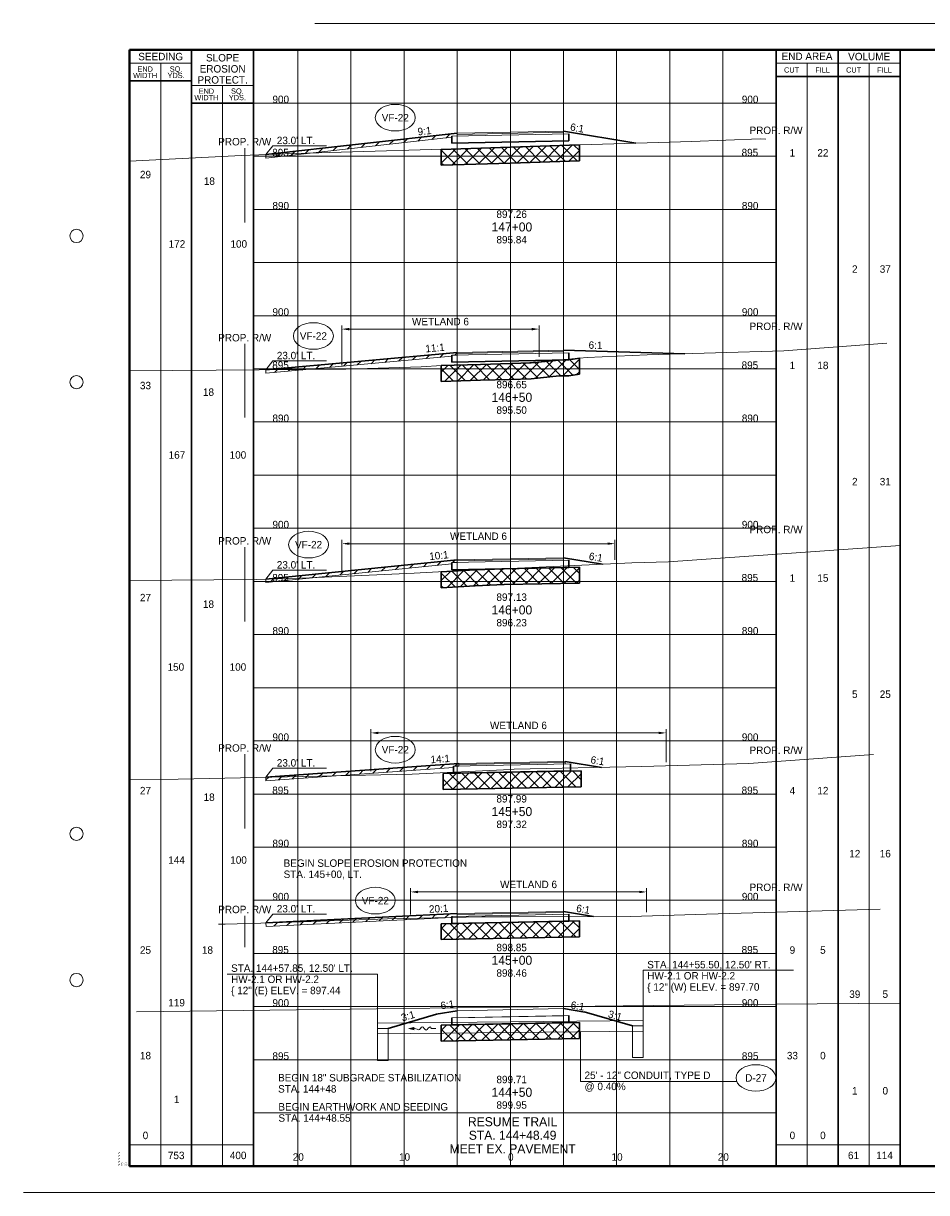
# Paper-space layout 'Layout1' of a CAD drawing. Header units: feet. Extents: x -1084 to 2301, y -843 to 1840.
# Tile 3 of 46: x -10 to 75, y -2 to 108. Entities that reach past the tile are written whole.
import ezdxf
from ezdxf.enums import TextEntityAlignment as Align

# ---------------------------------------------------------------- set-up
doc = ezdxf.new("R2010")
doc.units = ezdxf.units.FT
doc.header["$LTSCALE"] = 10
doc.header["$MEASUREMENT"] = 0
for name, pattern in [('DGN Style 2', [42.257429, 25.354457, -16.902971]), ('DGN Style 3', [59.1604, 42.257429, -16.902971]), ('rowpr', [5.45, 1, -0.225, -0.225, 4])]:
    doc.linetypes.add(name, pattern=pattern)
for name, color, linetype, lineweight in [('DR_P_Erosion_Control', 7, 'Continuous', 13), ('DR_P_Flow_Arrow', 151, 'Continuous', 13), ('DR_P_Headwall', 120, 'Continuous', 13), ('DR_P_Storm_Sewer', 151, 'Continuous', 13), ('DR_P_Text', 7, 'Continuous', 13), ('EV_Ecological_Text', 7, 'Continuous', 13), ('PV_P_Text', 7, 'Continuous', 13), ('RW_P_Fee_RW', 193, 'rowpr', 40), ('SH_Border', 7, 'Continuous', 40), ('SH_Data', 7, 'Continuous', 0), ('SH_Major_Grid_Line', 254, 'Continuous', 13), ('SH_Text', 7, 'Continuous', 13), ('TX_P_5', 7, 'Continuous', 13), ('TX_P_Misc', 7, 'Continuous', 13), ('TX_X_5', 7, 'Continuous', 0), ('XS_P_Finished_Grade', 3, 'Continuous', 30), ('XS_P_Pavt_Surface', 251, 'Continuous', 13), ('XS_P_Subgrade', 4, 'Continuous', 30), ('XS_P_Undercut', 230, 'Continuous', 30), ('XS_X_Ground_Line', 3, 'DGN Style 2', 13)]:
    doc.layers.add(name, color=color, linetype=linetype, lineweight=lineweight)
doc.layers.add('SH_Cut_Line', color=7, linetype='DGN Style 3', lineweight=0, plot=False)
doc.layers.add('XS_P_Pavt_Layers', color=251, linetype='Continuous', lineweight=0, transparency=0.5)
doc.styles.add('Slanted-Normal LS 0.50', font='font31.shx', dxfattribs={"height": 0.14})
doc.styles.add('Slanted-Normal LS 0.50_0', font='font31.shx')
doc.styles.add('Slanted-Sub Title', font='font31.shx', dxfattribs={"height": 0.17})
doc.styles.add('Style-CHAR_FAST_FONT', font='CHAR_FAST_FONT.shx')
doc.styles.add('Style-FONT1', font='FONT1.shx')
doc.styles.add('Style-font30', font='font30.shx')
doc.styles.add('Style-font31', font='font31.shx')
doc.dimstyles.new('Dec-1  Slanted', dxfattribs={"dimtxt": 0.14, "dimasz": 0.14, "dimexe": 0.07, "dimexo": 0.07, "dimgap": 0.07, "dimtad": 1, "dimdec": 1, "dimzin": 3, "dimdsep": 46, "dimtxsty": 'Slanted-Normal LS 0.50', "dimcen": 0.09, "dimclrd": 97, "dimclre": 97, "dimclrt": 7, "dimadec": 1, "dimazin": 3, "dimtfac": 1, "dimtdec": 1, "dimtofl": 0, "dimtmove": 1, "dimatfit": 1, "dimfxl": 1, "dimtzin": 3, "dimlwd": 0, "dimlwe": 0, "dimarcsym": 0})

# ---------------------------------------------------------------- blocks, each defined once
blk = doc.blocks.new('STAMP')
at = {"layer": 'TX_P_Misc', "linetype": 'Continuous', "lineweight": 13, "style": 'Style-CHAR_FAST_FONT'}
for s, p in [('$FILE$', (-0.77, 0)), ('$DATE$', (-0.57, 0)), ('$TIME$', (-0.37, 0)), ('$USER$', (-0.17, 0))]:
    blk.add_text(s, height=0.078, rotation=90, dxfattribs=at).set_placement(p, align=Align.TOP_LEFT)
blk = doc.blocks.new('GPKLBL')
at = {"layer": 'TX_P_5', "linetype": 'Continuous', "insert": (-0.51, 0.98), "char_height": 0.7, "attachment_point": 1, "rotation": 350.5377, "line_spacing_factor": 0.6, "style": 'Style-font31'}
blk.add_mtext('6:1', dxfattribs=at)
blk = doc.blocks.new('GPKLBL_1')
at = {"layer": 'TX_P_5', "linetype": 'Continuous', "insert": (-0.66, 0.84), "char_height": 0.7, "attachment_point": 1, "rotation": 10.6565, "line_spacing_factor": 0.9, "style": 'Style-font31'}
blk.add_mtext('3:1', dxfattribs=at)
blk = doc.blocks.new('GPKLBL_2')
at = {"layer": 'TX_P_5', "linetype": 'Continuous', "insert": (-0.63, 0.97), "char_height": 0.7, "attachment_point": 1, "rotation": 9.3662, "line_spacing_factor": 0.6, "style": 'Style-font31'}
blk.add_mtext('6:1', dxfattribs=at)
blk = doc.blocks.new('GPKLBL_3')
at = {"layer": 'TX_P_5', "linetype": 'Continuous', "insert": (-0.4, 0.91), "char_height": 0.7, "attachment_point": 1, "rotation": 349.9483, "line_spacing_factor": 0.9, "style": 'Style-font31'}
blk.add_mtext('3:1', dxfattribs=at)
blk = doc.blocks.new('DFL-P')
at = {"layer": 'DR_P_Flow_Arrow', "color": 151, "linetype": 'Continuous', "lineweight": 13}
blk.add_open_spline([(-0.08, 0), (-0.081, 0), (-0.082, 0), (-0.083, 0), (-0.094, 0), (-0.105, 0.005), (-0.116, 0.008), (-0.123, 0.01), (-0.131, 0.013), (-0.137, 0.015), (-0.152, 0.02), (-0.165, -0.02), (-0.179, -0.022), (-0.195, -0.023), (-0.211, 0.018), (-0.228, 0.019), (-0.246, 0.021), (-0.266, -0.028), (-0.284, -0.022), (-0.29, -0.02), (-0.287, 0.001), (-0.295, 0.001), (-0.313, 0), (-0.332, 0), (-0.35, 0)], degree=3, knots=[0, 0, 0, 0, 0.009646, 0.009646, 0.009646, 0.112481, 0.112481, 0.112481, 0.179673, 0.179673, 0.179673, 0.350625, 0.350625, 0.350625, 0.544565, 0.544565, 0.544565, 0.756426, 0.756426, 0.756426, 0.832712, 0.832712, 0.832712, 1, 1, 1, 1], dxfattribs=at)
at = {"layer": 'DR_P_Flow_Arrow', "color": 151, "linetype": 'Continuous', "lineweight": 0, "extrusion": (0, 0, -1)}
blk.add_solid([(0.08, 0.021), (0, 0), (0.08, -0.021)], dxfattribs=at)
blk = doc.blocks.new('GPKLBL_4')
at = {"layer": 'TX_P_5', "linetype": 'Continuous', "insert": (-0.51, 0.98), "char_height": 0.7, "attachment_point": 1, "rotation": 350.5377, "line_spacing_factor": 0.6, "style": 'Style-font31'}
blk.add_mtext('6:1', dxfattribs=at)
blk = doc.blocks.new('XS POINT')
at = {"layer": 'RW_P_Fee_RW', "linetype": 'Continuous', "lineweight": 13}
blk.add_line((0, 3.5), (0, -3.5), dxfattribs=at)
blk = doc.blocks.new('GPKLBL_5')
at = {"layer": 'TX_P_5', "linetype": 'Continuous', "extrusion": (0, 0, -1), "insert": (-0.46, 0.97), "char_height": 0.7, "attachment_point": 3, "text_direction": (-0.986394, 0.164399, 0), "line_spacing_factor": 0.6, "style": 'Style-font31'}
blk.add_mtext('20:1', dxfattribs=at)
blk = doc.blocks.new('*D18')
at = {"layer": 'Defpoints', "color": 0, "linetype": 'Continuous', "transparency": 16777216}
for p in [(48.65, 25.79), (26.43, 23.31), (48.65, 23.53)]:
    blk.add_point(p, dxfattribs=at)
at = {"layer": 'EV_Ecological_Text', "color": 97, "linetype": 'Continuous', "lineweight": 0, "transparency": 16777216}
for p, q in [((26.43, 23.66), (26.43, 26.14)), ((27.13, 25.79), (47.95, 25.79)), ((48.65, 23.88), (48.65, 26.14))]:
    blk.add_line(p, q, dxfattribs=at)
at = {"layer": 'EV_Ecological_Text', "color": 97, "linetype": 'Continuous', "transparency": 16777216}
for points in [[(27.13, 25.9), (27.13, 25.67), (26.43, 25.79)], [(47.95, 25.9), (47.95, 25.67), (48.65, 25.79)]]:
    blk.add_solid(points, dxfattribs=at)
at = {"layer": 'EV_Ecological_Text', "color": 7, "linetype": 'Continuous', "lineweight": 0, "transparency": 16777216, "insert": (37.54, 26.49), "char_height": 0.7, "attachment_point": 5, "style": 'Slanted-Normal LS 0.50_0'}
blk.add_mtext('WETLAND 6', dxfattribs=at)
blk = doc.blocks.new('GPKLBL_6')
at = {"layer": 'TX_P_5', "linetype": 'Continuous', "insert": (-0.51, 0.98), "char_height": 0.7, "attachment_point": 1, "rotation": 350.5377, "line_spacing_factor": 0.6, "style": 'Style-font31'}
blk.add_mtext('6:1', dxfattribs=at)
blk = doc.blocks.new('XS POINT_1')
at = {"layer": 'RW_P_Fee_RW', "linetype": 'Continuous', "lineweight": 13}
blk.add_line((0, 3.5), (0, -3.5), dxfattribs=at)
blk = doc.blocks.new('XS POINT_2')
at = {"layer": 'RW_P_Fee_RW', "linetype": 'Continuous', "lineweight": 13}
blk.add_line((0, 3.5), (0, -3.5), dxfattribs=at)
blk = doc.blocks.new('GPKLBL_7')
at = {"layer": 'TX_P_5', "linetype": 'Continuous', "extrusion": (0, 0, -1), "insert": (-0.46, 0.97), "char_height": 0.7, "attachment_point": 3, "text_direction": (-0.986394, 0.164399, 0), "line_spacing_factor": 0.6, "style": 'Style-font31'}
blk.add_mtext('14:1', dxfattribs=at)
blk = doc.blocks.new('*D24')
at = {"layer": 'Defpoints', "color": 0, "linetype": 'Continuous', "transparency": 16777216}
for p in [(50.48, 40.75), (50.48, 37.66), (22.71, 36.79)]:
    blk.add_point(p, dxfattribs=at)
at = {"layer": 'EV_Ecological_Text', "color": 97, "linetype": 'Continuous', "lineweight": 0, "transparency": 16777216}
for p, q in [((22.71, 37.14), (22.71, 41.1)), ((23.41, 40.75), (49.78, 40.75)), ((50.48, 38.01), (50.48, 41.1))]:
    blk.add_line(p, q, dxfattribs=at)
at = {"layer": 'EV_Ecological_Text', "color": 97, "linetype": 'Continuous', "transparency": 16777216}
for points in [[(23.41, 40.86), (23.41, 40.63), (22.71, 40.75)], [(49.78, 40.86), (49.78, 40.63), (50.48, 40.75)]]:
    blk.add_solid(points, dxfattribs=at)
at = {"layer": 'EV_Ecological_Text', "color": 7, "linetype": 'Continuous', "lineweight": 0, "transparency": 16777216, "insert": (36.59, 41.45), "char_height": 0.7, "attachment_point": 5, "style": 'Slanted-Normal LS 0.50_0'}
blk.add_mtext('WETLAND 6', dxfattribs=at)
blk = doc.blocks.new('GPKLBL_8')
at = {"layer": 'TX_P_5', "linetype": 'Continuous', "insert": (-0.51, 0.98), "char_height": 0.7, "attachment_point": 1, "rotation": 350.5377, "line_spacing_factor": 0.6, "style": 'Style-font31'}
blk.add_mtext('6:1', dxfattribs=at)
blk = doc.blocks.new('XS POINT_3')
at = {"layer": 'RW_P_Fee_RW', "linetype": 'Continuous', "lineweight": 13}
blk.add_line((0, 3.5), (0, -3.5), dxfattribs=at)
blk = doc.blocks.new('XS POINT_4')
at = {"layer": 'RW_P_Fee_RW', "linetype": 'Continuous', "lineweight": 13}
blk.add_line((0, 3.5), (0, -3.5), dxfattribs=at)
blk = doc.blocks.new('GPKLBL_9')
at = {"layer": 'TX_P_5', "linetype": 'Continuous', "extrusion": (0, 0, -1), "insert": (-0.46, 0.97), "char_height": 0.7, "attachment_point": 3, "text_direction": (-0.986394, 0.164399, 0), "line_spacing_factor": 0.6, "style": 'Style-font31'}
blk.add_mtext('10:1', dxfattribs=at)
blk = doc.blocks.new('*D30')
at = {"layer": 'Defpoints', "color": 0, "linetype": 'Continuous', "transparency": 16777216}
for p in [(45.67, 58.55), (45.67, 56.67), (19.98, 55.46)]:
    blk.add_point(p, dxfattribs=at)
at = {"layer": 'EV_Ecological_Text', "color": 97, "linetype": 'Continuous', "lineweight": 0, "transparency": 16777216}
for p, q in [((19.98, 55.81), (19.98, 58.9)), ((20.68, 58.55), (44.97, 58.55)), ((45.67, 57.02), (45.67, 58.9))]:
    blk.add_line(p, q, dxfattribs=at)
at = {"layer": 'EV_Ecological_Text', "color": 97, "linetype": 'Continuous', "transparency": 16777216}
for points in [[(20.68, 58.67), (20.68, 58.44), (19.98, 58.55)], [(44.97, 58.67), (44.97, 58.44), (45.67, 58.55)]]:
    blk.add_solid(points, dxfattribs=at)
at = {"layer": 'EV_Ecological_Text', "color": 7, "linetype": 'Continuous', "lineweight": 0, "transparency": 16777216, "insert": (32.83, 59.25), "char_height": 0.7, "attachment_point": 5, "style": 'Slanted-Normal LS 0.50_0'}
blk.add_mtext('WETLAND 6', dxfattribs=at)
blk = doc.blocks.new('GPKLBL_10')
at = {"layer": 'TX_P_5', "linetype": 'Continuous', "insert": (-0.51, 0.98), "char_height": 0.7, "attachment_point": 1, "rotation": 350.5377, "line_spacing_factor": 0.6, "style": 'Style-font31'}
blk.add_mtext('6:1', dxfattribs=at)
blk = doc.blocks.new('XS POINT_5')
at = {"layer": 'RW_P_Fee_RW', "linetype": 'Continuous', "lineweight": 13}
blk.add_line((0, 3.5), (0, -3.5), dxfattribs=at)
blk = doc.blocks.new('GPKLBL_11')
at = {"layer": 'TX_P_5', "linetype": 'Continuous', "extrusion": (0, 0, -1), "insert": (-0.46, 0.97), "char_height": 0.7, "attachment_point": 3, "text_direction": (-0.986394, 0.164399, 0), "line_spacing_factor": 0.6, "style": 'Style-font31'}
blk.add_mtext('11:1', dxfattribs=at)
blk = doc.blocks.new('*D35')
at = {"layer": 'Defpoints', "color": 0, "linetype": 'Continuous', "transparency": 16777216}
for p in [(38.54, 78.74), (19.96, 74.96), (38.54, 75.79)]:
    blk.add_point(p, dxfattribs=at)
at = {"layer": 'EV_Ecological_Text', "color": 97, "linetype": 'Continuous', "lineweight": 0, "transparency": 16777216}
for p, q in [((19.96, 75.31), (19.96, 79.09)), ((20.66, 78.74), (37.84, 78.74)), ((38.54, 76.14), (38.54, 79.09))]:
    blk.add_line(p, q, dxfattribs=at)
at = {"layer": 'EV_Ecological_Text', "color": 97, "linetype": 'Continuous', "transparency": 16777216}
for points in [[(20.66, 78.85), (20.66, 78.62), (19.96, 78.74)], [(37.84, 78.85), (37.84, 78.62), (38.54, 78.74)]]:
    blk.add_solid(points, dxfattribs=at)
at = {"layer": 'EV_Ecological_Text', "color": 7, "linetype": 'Continuous', "lineweight": 0, "transparency": 16777216, "insert": (29.25, 79.44), "char_height": 0.7, "attachment_point": 5, "style": 'Slanted-Normal LS 0.50_0'}
blk.add_mtext('WETLAND 6', dxfattribs=at)
blk = doc.blocks.new('GPKLBL_12')
at = {"layer": 'TX_P_5', "linetype": 'Continuous', "insert": (-0.51, 0.98), "char_height": 0.7, "attachment_point": 1, "rotation": 350.5377, "line_spacing_factor": 0.6, "style": 'Style-font31'}
blk.add_mtext('6:1', dxfattribs=at)
blk = doc.blocks.new('XS POINT_6')
at = {"layer": 'RW_P_Fee_RW', "linetype": 'Continuous', "lineweight": 13}
blk.add_line((0, 3.5), (0, -3.5), dxfattribs=at)
blk = doc.blocks.new('XS POINT_7')
at = {"layer": 'RW_P_Fee_RW', "linetype": 'Continuous', "lineweight": 13}
blk.add_line((0, 3.5), (0, -3.5), dxfattribs=at)
blk = doc.blocks.new('GPKLBL_13')
at = {"layer": 'TX_P_5', "linetype": 'Continuous', "extrusion": (0, 0, -1), "insert": (-0.46, 0.97), "char_height": 0.7, "attachment_point": 3, "text_direction": (-0.986394, 0.164399, 0), "line_spacing_factor": 0.6, "style": 'Style-font31'}
blk.add_mtext('9:1', dxfattribs=at)

psp = doc.layouts.get("Layout1")

# ---------------------------------------------------------------- hatches: boundary and pattern name
at = {"layer": 'DR_P_Erosion_Control'}
h = psp.add_hatch(dxfattribs=at)
h.set_pattern_fill('HATCH', color=256, style=0, pattern_type=2)
h.set_pattern_definition([(45, (17.964, 95.5273), (-0.589255, 0.589255), [])])
h.paths.add_polyline_path([(30.33, 96.9), (30.83, 96.91), (30.83, 97.06), (30.83, 97.16), (12.83, 95.15), (12.83, 94.82), (30.33, 96.78)])
h = psp.add_hatch(dxfattribs=at)
h.set_pattern_fill('HATCH', color=256, style=0, pattern_type=2)
h.set_pattern_definition([(45, (20.239, 75.3654), (-0.589255, 0.589255), [])])
h.paths.add_polyline_path([(30.33, 76.29), (30.83, 76.3), (30.83, 76.45), (30.83, 76.55), (12.83, 74.91), (12.83, 74.58), (30.33, 76.18)])
h = psp.add_hatch(dxfattribs=at)
h.set_pattern_fill('HATCH', color=256, style=0, pattern_type=2)
h.set_pattern_definition([(45, (17.2316, 55.39544), (-0.589255, 0.589255), [])])
h.paths.add_polyline_path([(30.33, 56.77), (30.83, 56.78), (30.83, 56.93), (30.83, 57.03), (12.83, 55.22), (12.83, 54.89), (30.33, 56.65)])
h = psp.add_hatch(dxfattribs=at)
h.set_pattern_fill('HATCH', color=256, style=0, pattern_type=2)
h.set_pattern_definition([(45, (18.02855, 36.81685), (-0.589255, 0.589255), [])])
h.paths.add_polyline_path([(30.49, 37.61), (30.99, 37.62), (30.99, 37.77), (30.99, 37.87), (12.83, 36.58), (12.83, 36.25), (30.49, 37.51)])
h = psp.add_hatch(dxfattribs=at)
h.set_pattern_fill('HATCH', color=256, style=0, pattern_type=2)
h.set_pattern_definition([(45, (24.6298, 24.208), (-0.589255, 0.589255), [])])
h.paths.add_polyline_path([(30.33, 23.49), (30.83, 23.5), (30.83, 23.65), (30.83, 23.75), (12.83, 22.87), (12.85, 22.54), (30.33, 23.39)])
at = {"layer": 'XS_P_Undercut', "lineweight": 0}
h = psp.add_hatch(dxfattribs=at)
h.set_pattern_fill('CROSSHATCH', color=256, style=0, pattern_type=2)
h.set_pattern_definition([(45, (38.7869, 95.5414), (-0.589255, 0.589255), []), (315, (38.7869, 95.5414), (0.589255, 0.589255), [])])
h.paths.add_polyline_path([(38.86, 95.95), (38.25, 95.93), (37.97, 95.91), (36.98, 95.87), (35.83, 95.84), (29.33, 95.65), (29.33, 94.15), (35.83, 94.34), (42.33, 94.57), (42.33, 96.07), (40.24, 96)])
h = psp.add_hatch(dxfattribs=at)
h.set_pattern_fill('CROSSHATCH', color=256, style=0, pattern_type=2)
h.set_pattern_definition([(45, (40.0791, 74.84), (-0.589255, 0.589255), []), (315, (40.0791, 74.84), (0.589255, 0.589255), [])])
h.paths.add_polyline_path([(35.83, 75.5), (33.03, 75.42), (29.34, 75.3), (29.33, 73.8), (33.02, 73.92), (35.82, 74), (37.78, 74.06), (40.42, 74.33), (41.32, 74.35), (42.33, 74.5), (42.33, 76), (41.33, 75.85), (40.43, 75.83), (37.79, 75.56), (37.29, 75.55)])
h = psp.add_hatch(dxfattribs=at)
h.set_pattern_fill('CROSSHATCH', color=256, style=0, pattern_type=2)
h.set_pattern_definition([(45, (38.51555, 54.834), (-0.589255, 0.589255), []), (315, (38.51555, 54.834), (0.589255, 0.589255), [])])
h.paths.add_polyline_path([(35.24, 56.2), (32.52, 56.08), (29.33, 55.91), (29.33, 54.41), (32.52, 54.58), (35.24, 54.7), (42.33, 54.84), (42.33, 56.34), (41.33, 56.32)])
h = psp.add_hatch(dxfattribs=at)
h.set_pattern_fill('CROSSHATCH', color=256, style=0, pattern_type=2)
h.set_pattern_definition([(45, (35.7255, 36.03976), (-0.58926, 0.58926), []), (315, (35.7255, 36.03976), (0.58926, 0.58926), [])])
h.paths.add_polyline_path([(30.49, 36.95), (29.49, 36.93), (29.49, 35.43), (42.49, 35.69), (42.49, 37.19), (41.49, 37.17)])
h = psp.add_hatch(dxfattribs=at)
h.set_pattern_fill('CROSSHATCH', color=256, style=0, pattern_type=2)
h.set_pattern_definition([(45, (38.2277, 21.7879), (-0.589255, 0.589255), []), (315, (38.2277, 21.7879), (0.589255, 0.589255), [])])
h.paths.add_polyline_path([(30.33, 22.82), (29.33, 22.8), (29.33, 21.3), (42.33, 21.56), (42.33, 23.06), (41.33, 23.04)])
h = psp.add_hatch(dxfattribs=at)
h.set_pattern_fill('CROSSHATCH', color=256, style=0, pattern_type=2)
h.set_pattern_definition([(45, (38.22765, 12.232), (-0.589255, 0.589255), []), (315, (38.22765, 12.232), (0.589255, 0.589255), [])])
h.paths.add_polyline_path([(30.33, 13.27), (29.33, 13.25), (29.33, 11.75), (42.33, 12.01), (42.33, 13.51), (41.33, 13.49)])

# ---------------------------------------------------------------- linework, layer by layer
at = {"layer": 'DR_P_Erosion_Control'}
for p, q in [((12.83, 94.82), (30.33, 96.78)), ((12.83, 94.82), (12.83, 95.15)), ((12.83, 74.58), (30.33, 76.18)), ((12.83, 74.58), (12.83, 74.91)), ((12.83, 54.89), (30.33, 56.65)), ((12.83, 54.89), (12.83, 55.22)), ((12.83, 36.25), (30.49, 37.51)), ((12.83, 36.25), (12.83, 36.58)), ((12.85, 22.54), (30.33, 23.39)), ((12.85, 22.54), (12.83, 22.87))]:
    psp.add_line(p, q, dxfattribs=at)
at = {"layer": 'DR_P_Erosion_Control', "flags": 128}
for points in [[(30.33, 96.9), (30.83, 96.91), (30.83, 97.06), (30.83, 97.16), (12.83, 95.15), (12.83, 94.82), (30.33, 96.78), (30.33, 96.9)], [(30.33, 76.29), (30.83, 76.3), (30.83, 76.45), (30.83, 76.55), (12.83, 74.91), (12.83, 74.58), (30.33, 76.18), (30.33, 76.29)], [(30.33, 56.77), (30.83, 56.78), (30.83, 56.93), (30.83, 57.03), (12.83, 55.22), (12.83, 54.89), (30.33, 56.65), (30.33, 56.77)], [(30.49, 37.61), (30.99, 37.62), (30.99, 37.77), (30.99, 37.87), (12.83, 36.58), (12.83, 36.25), (30.49, 37.51), (30.49, 37.61)], [(30.33, 23.49), (30.83, 23.5), (30.83, 23.65), (30.83, 23.75), (12.83, 22.87), (12.85, 22.54), (30.33, 23.39), (30.33, 23.49)]]:
    psp.add_lwpolyline(points, close=True, dxfattribs=at)
at = {"layer": 'DR_P_Headwall'}
for p, q in [((23.33, 12.94), (24.33, 12.94)), ((23.33, 9.94), (23.33, 12.94)), ((24.33, 12.94), (24.33, 9.94)), ((47.33, 13.2), (48.33, 13.2)), ((47.33, 10.2), (47.33, 13.2)), ((48.33, 13.2), (48.33, 10.2)), ((24.33, 9.94), (23.33, 9.94)), ((48.33, 10.2), (47.33, 10.2))]:
    psp.add_line(p, q, dxfattribs=at)
at = {"layer": 'DR_P_Storm_Sewer'}
for p, q in [((48.33, 13.7), (23.33, 13.44)), ((23.33, 13.44), (23.33, 12.44)), ((48.33, 13.7), (48.33, 12.7)), ((48.33, 12.7), (23.33, 12.44))]:
    psp.add_line(p, q, dxfattribs=at)
at = {"layer": 'DR_P_Text'}
for p, q in [((12.83, 95.15), (13.48, 95.99)), ((13.48, 95.99), (18.53, 95.99)), ((12.83, 74.91), (13.48, 75.75)), ((13.48, 75.75), (18.53, 75.75)), ((12.83, 55.22), (13.48, 56.06)), ((13.48, 56.06), (18.53, 56.06)), ((12.83, 36.58), (13.48, 37.42)), ((13.48, 37.42), (18.53, 37.42)), ((12.83, 22.87), (13.48, 23.7)), ((13.48, 23.7), (18.53, 23.7)), ((9.18, 18.05), (23.33, 18.05)), ((23.33, 13.44), (23.33, 18.05)), ((48.33, 18.44), (62.48, 18.44)), ((48.33, 13.7), (48.33, 18.44)), ((42.43, 7.96), (42.43, 12.64)), ((42.43, 7.96), (57.13, 7.96))]:
    psp.add_line(p, q, dxfattribs=at)
at = {"layer": 'DR_P_Text', "color": 7, "linetype": 'Continuous', "lineweight": 13}
for centre, major_axis in [((25, 98.63), (1.88, 0)), ((17.29, 78.09), (1.88, 0)), ((16.84, 58.46), (1.88, 0)), ((25, 39.17), (1.88, 0)), ((23.12, 24.97), (1.88, 0)), ((58.94, 8.29), (1.87, 0))]:
    psp.add_ellipse(centre, major_axis=major_axis, ratio=0.666667, dxfattribs=at)
at = {"layer": 'RW_P_Fee_RW', "linetype": 'Continuous', "lineweight": 13}
for p, q in [((10.83, 77.34), (10.83, 70.42)), ((10.83, 23.55), (10.83, 20.59))]:
    psp.add_line(p, q, dxfattribs=at)
at = {"layer": 'SH_Border', "color": 7, "linetype": 'Continuous', "lineweight": 40, "flags": 128}
psp.add_lwpolyline([(0, 105), (157.5, 105), (157.5, 0), (0, 0), (0, 105)], close=True, dxfattribs=at)
at = {"layer": 'SH_Border', "color": 7, "linetype": 'Continuous', "lineweight": 0}
for centre in [(-5, 87.5), (-5, 73.75), (-5, 31.25), (-5, 17.5)]:
    psp.add_circle(centre, 0.625, dxfattribs=at)
at = {"layer": 'SH_Cut_Line', "color": 7, "linetype": 'DGN Style 3', "lineweight": 0, "flags": 128}
psp.add_lwpolyline([(-10, -2.5), (160, -2.5), (160, 107.5), (-10, 107.5), (-10, -2.5)], close=True, dxfattribs=at)
at = {"layer": 'SH_Data', "color": 7, "linetype": 'Continuous', "lineweight": 30}
for p, q in [((5.83, 0), (5.83, 105)), ((5.83, 0), (5.83, 105)), ((11.66, 0), (11.66, 105)), ((60.83, 0), (60.83, 105)), ((66.67, 0), (66.67, 105)), ((72.5, 0), (72.5, 105)), ((60.83, 102.5), (72.5, 102.5)), ((5.83, 102.08), (0, 102.08)), ((11.66, 100), (5.83, 100))]:
    psp.add_line(p, q, dxfattribs=at)
at = {"layer": 'SH_Data', "color": 7, "linetype": 'Continuous', "lineweight": 0}
for p, q in [((5.83, 103.75), (0, 103.75)), ((60.83, 103.75), (72.5, 103.75)), ((11.66, 101.67), (5.83, 101.67))]:
    psp.add_line(p, q, dxfattribs=at)
at = {"layer": 'SH_Data', "color": 7, "linetype": 'Continuous', "lineweight": 13}
for p, q in [((2.92, 0), (2.92, 103.75)), ((63.75, 0), (63.75, 103.75)), ((69.58, 0), (69.58, 103.75)), ((8.75, 0), (8.75, 101.67)), ((0, 2), (11.66, 2)), ((60.83, 2), (72.5, 2))]:
    psp.add_line(p, q, dxfattribs=at)
at = {"layer": 'SH_Major_Grid_Line', "color": 254, "linetype": 'Continuous', "lineweight": 13}
for p, q in [((15.83, 0), (15.83, 105)), ((20.83, 0), (20.83, 105)), ((25.83, 0), (25.83, 105)), ((30.83, 0), (30.83, 105)), ((35.83, 0), (35.83, 105)), ((40.83, 0), (40.83, 105)), ((45.83, 0), (45.83, 105)), ((50.83, 0), (50.83, 105)), ((55.83, 0), (55.83, 105)), ((5.83, 100), (60.83, 100)), ((11.66, 95), (60.83, 95)), ((11.66, 90), (60.83, 90)), ((11.66, 85), (60.83, 85)), ((11.66, 80), (60.83, 80)), ((11.66, 75), (60.83, 75)), ((11.66, 70), (60.83, 70)), ((11.66, 65), (60.83, 65)), ((11.66, 60), (60.83, 60)), ((11.66, 55), (60.83, 55)), ((11.66, 50), (60.83, 50)), ((11.66, 45), (60.83, 45)), ((11.66, 40), (60.83, 40)), ((11.66, 35), (60.83, 35)), ((11.66, 30), (60.83, 30)), ((11.66, 25), (60.83, 25)), ((11.66, 20), (60.83, 20)), ((11.66, 15), (60.83, 15)), ((11.66, 10), (60.83, 10)), ((11.66, 5), (60.83, 5))]:
    psp.add_line(p, q, dxfattribs=at)
at = {"layer": 'XS_P_Finished_Grade'}
for p, q in [((12.83, 95.15), (30.83, 97.16)), ((47.63, 96.23), (40.83, 97.36)), ((12.83, 74.91), (30.83, 76.55)), ((40.83, 76.75), (52.25, 76.42)), ((44.51, 56.62), (40.83, 57.23)), ((12.83, 55.22), (30.83, 57.03)), ((12.83, 36.58), (30.99, 37.87)), ((44.39, 37.51), (40.99, 38.07)), ((12.83, 22.87), (30.83, 23.75)), ((43.66, 23.48), (40.83, 23.95)), ((28.83, 14.28), (30.83, 14.61)), ((42.83, 14.48), (40.83, 14.81)), ((42.78, 14.5), (47.33, 13.2)), ((28.89, 14.3), (24.33, 12.94))]:
    psp.add_line(p, q, dxfattribs=at)
at = {"layer": 'XS_P_Pavt_Layers', "color": 2, "lineweight": 13}
for p, q in [((30.33, 96.9), (41.33, 97.12)), ((30.83, 97.06), (40.83, 97.26)), ((30.33, 76.29), (41.33, 76.51)), ((30.83, 76.45), (40.83, 76.65)), ((30.33, 56.77), (41.33, 56.99)), ((30.83, 56.93), (40.83, 57.13)), ((30.49, 37.61), (41.49, 37.83)), ((30.99, 37.77), (40.99, 37.97)), ((30.33, 23.49), (41.33, 23.71)), ((30.83, 23.65), (40.83, 23.85)), ((30.33, 13.93), (41.33, 14.15))]:
    psp.add_line(p, q, dxfattribs=at)
at = {"layer": 'XS_P_Pavt_Surface', "color": 193}
for p, q in [((30.83, 97.16), (40.83, 97.36)), ((30.83, 97.16), (30.83, 96.91)), ((40.83, 97.36), (40.83, 97.11)), ((30.83, 76.55), (40.83, 76.75)), ((30.83, 76.55), (30.83, 76.3)), ((40.83, 76.75), (40.83, 76.5)), ((30.83, 57.03), (40.83, 57.23)), ((40.83, 57.23), (40.83, 56.98)), ((30.83, 57.03), (30.83, 56.78)), ((30.99, 37.87), (40.99, 38.07)), ((30.99, 37.87), (30.99, 37.62)), ((40.99, 38.07), (40.99, 37.82)), ((30.83, 23.75), (40.83, 23.95)), ((30.83, 23.75), (30.83, 23.5)), ((40.83, 23.95), (40.83, 23.7)), ((30.83, 14.61), (40.83, 14.81)), ((30.83, 14.61), (30.83, 13.94)), ((40.83, 14.81), (40.83, 14.14)), ((30.83, 13.94), (40.83, 14.14))]:
    psp.add_line(p, q, dxfattribs=at)
at = {"layer": 'XS_P_Subgrade'}
for p, q in [((30.33, 96.9), (30.33, 96.24)), ((41.33, 97.12), (41.33, 96.46)), ((30.33, 96.24), (41.33, 96.46)), ((30.33, 76.29), (30.33, 75.63)), ((41.33, 76.51), (41.33, 75.85)), ((30.33, 75.63), (41.33, 75.85)), ((30.33, 56.77), (30.33, 56.1)), ((30.33, 56.1), (41.33, 56.32)), ((41.33, 56.99), (41.33, 56.32)), ((30.49, 37.61), (30.49, 36.95)), ((41.49, 37.83), (41.49, 37.17)), ((30.49, 36.95), (41.49, 37.17)), ((30.33, 23.49), (30.33, 22.82)), ((41.33, 23.71), (41.33, 23.04)), ((30.33, 22.82), (41.33, 23.04)), ((30.33, 13.93), (30.33, 13.27)), ((30.33, 13.27), (41.33, 13.49)), ((41.33, 14.15), (41.33, 13.49))]:
    psp.add_line(p, q, dxfattribs=at)
at = {"layer": 'XS_P_Undercut'}
for p, q in [((42.33, 96.07), (42.33, 94.57)), ((29.33, 95.65), (29.33, 94.15)), ((42.33, 76), (42.33, 74.5)), ((29.33, 75.3), (29.33, 73.8)), ((35.24, 56.2), (32.52, 56.08)), ((35.24, 56.2), (42.33, 56.34)), ((42.33, 56.34), (42.33, 54.84)), ((32.52, 56.08), (29.33, 55.91)), ((29.33, 55.91), (29.33, 54.41)), ((32.52, 54.58), (29.33, 54.41)), ((35.24, 54.7), (32.52, 54.58)), ((35.24, 54.7), (42.33, 54.84)), ((29.49, 36.93), (42.49, 37.19)), ((29.49, 36.93), (29.49, 35.43)), ((42.49, 37.19), (42.49, 35.69)), ((29.49, 35.43), (42.49, 35.69)), ((29.33, 22.8), (42.33, 23.06)), ((29.33, 22.8), (29.33, 21.3)), ((42.33, 23.06), (42.33, 21.56)), ((29.33, 21.3), (42.33, 21.56)), ((29.33, 13.25), (42.33, 13.51)), ((29.33, 13.25), (29.33, 11.75)), ((42.33, 13.51), (42.33, 12.01)), ((29.33, 11.75), (42.33, 12.01))]:
    psp.add_line(p, q, dxfattribs=at)
at = {"layer": 'XS_P_Undercut', "flags": 128}
for points in [[(29.33, 95.65), (35.83, 95.84), (42.33, 96.07)], [(29.33, 94.15), (35.83, 94.34), (42.33, 94.57)], [(29.33, 75.3), (33.03, 75.42), (35.83, 75.5), (37.79, 75.56), (40.43, 75.83), (41.33, 75.85), (42.33, 76)], [(29.32, 73.8), (33.02, 73.92), (35.82, 74), (37.78, 74.06), (40.42, 74.33), (41.32, 74.35), (42.32, 74.5)]]:
    psp.add_lwpolyline(points, dxfattribs=at)
at = {"layer": 'XS_P_Undercut', "lineweight": 0, "flags": 128}
for points in [[(38.86, 95.95), (38.25, 95.93), (37.97, 95.91), (36.98, 95.87), (35.83, 95.84), (29.33, 95.65), (29.33, 94.15), (35.83, 94.34), (42.33, 94.57), (42.33, 96.07), (40.24, 96), (38.86, 95.95)], [(35.83, 75.5), (33.03, 75.42), (29.34, 75.3), (29.33, 73.8), (33.02, 73.92), (35.82, 74), (37.78, 74.06), (40.42, 74.33), (41.32, 74.35), (42.33, 74.5), (42.33, 76), (41.33, 75.85), (40.43, 75.83), (37.79, 75.56), (37.29, 75.55), (35.83, 75.5)], [(35.24, 56.2), (32.52, 56.08), (29.33, 55.91), (29.33, 54.41), (32.52, 54.58), (35.24, 54.7), (42.33, 54.84), (42.33, 56.34), (41.33, 56.32), (35.24, 56.2)], [(30.49, 36.95), (29.49, 36.93), (29.49, 35.43), (42.49, 35.69), (42.49, 37.19), (41.49, 37.17), (30.49, 36.95)], [(30.33, 22.82), (29.33, 22.8), (29.33, 21.3), (42.33, 21.56), (42.33, 23.06), (41.33, 23.04), (30.33, 22.82)], [(30.33, 13.27), (29.33, 13.25), (29.33, 11.75), (42.33, 12.01), (42.33, 13.51), (41.33, 13.49), (30.33, 13.27)]]:
    psp.add_lwpolyline(points, close=True, dxfattribs=at)
at = {"layer": 'XS_X_Ground_Line', "flags": 128}
for points in [[(0, 94.54), (10.54, 95.06), (14.62, 95.22), (35.83, 95.84), (36.98, 95.87), (37.97, 95.91), (38.86, 95.95), (40.23, 96.02), (43.47, 96.1), (52.88, 96.4), (59.35, 96.63), (59.87, 96.6)], [(0, 74.82), (20.35, 74.96), (27.43, 75.2), (29.34, 75.3), (35.83, 75.5), (37.29, 75.55), (43.06, 76.06), (48.71, 76.33), (61.56, 76.69), (71.25, 77.42)], [(0, 55.1), (11.92, 55.19), (16.93, 55.33), (26.79, 55.77), (32.52, 56.08), (35.83, 56.23), (47.25, 56.74), (50.7, 56.83), (72.5, 58.39)], [(0, 36.38), (4.57, 36.41), (26.6, 36.87), (35.83, 37.32), (36.2, 37.33), (48.19, 37.59), (58.27, 37.88), (70, 38.72)], [(8.37, 22.76), (8.98, 22.76), (13.46, 22.88), (24.27, 23.26), (33.13, 23.45), (35.83, 23.46), (47.17, 23.49), (54.29, 23.7), (70.62, 24.16)], [(0.66, 14.5), (25.75, 14.83), (35.83, 14.95), (46.44, 15.08), (60.79, 15.23), (72.5, 15.31)]]:
    psp.add_lwpolyline(points, dxfattribs=at)

# ---------------------------------------------------------------- block references
at = {"layer": 'DR_P_Flow_Arrow', "color": 151, "linetype": 'Continuous', "lineweight": 0, "xscale": 7.500000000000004, "yscale": 7.500000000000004, "zscale": 7.500000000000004, "rotation": 180.2724026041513}
psp.add_blockref('DFL-P', (26.18, 12.93), dxfattribs=at)
at = {"layer": 'RW_P_Fee_RW', "linetype": 'Continuous', "lineweight": 13}
for name, p in [('XS POINT_7', (60.83, 93.35)), ('XS POINT_6', (10.83, 92.27)), ('XS POINT_5', (60.83, 74.91)), ('XS POINT_4', (60.83, 55.8)), ('XS POINT_3', (10.83, 54.73)), ('XS POINT_1', (10.83, 35.24)), ('XS POINT_2', (60.83, 35.03)), ('XS POINT', (60.83, 22.13))]:
    psp.add_blockref(name, p, dxfattribs=at)
at = {"layer": 'TX_P_5', "linetype": 'Continuous'}
for name, p in [('GPKLBL_12', (42.04, 97.14)), ('GPKLBL_8', (43.8, 56.76)), ('GPKLBL_6', (43.96, 37.61)), ('GPKLBL_4', (42.61, 23.64)), ('GPKLBL_2', (29.83, 14.45)), ('GPKLBL', (42.09, 14.54))]:
    psp.add_blockref(name, p, dxfattribs=at)
at = {"layer": 'TX_P_5', "linetype": 'Continuous', "extrusion": (0, 0, -1)}
for name, p, rotation in [('GPKLBL_13', (-27.84, 96.85), 3.084358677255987), ('GPKLBL_11', (-29.08, 76.47), 4.247157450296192), ('GPKLBL_9', (-29.45, 56.94), 3.719287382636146), ('GPKLBL_7', (-29.56, 37.79), 5.393196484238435), ('GPKLBL_5', (-29.4, 23.7), 6.650826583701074)]:
    psp.add_blockref(name, p, dxfattribs=dict(at, rotation=rotation))
at = {"layer": 'TX_P_5', "linetype": 'Continuous'}
for name, p, rotation in [('GPKLBL_10', (43.84, 76.69), 7.815459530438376), ('GPKLBL_1', (26.21, 13.5), 5.927172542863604), ('GPKLBL_3', (45.46, 13.73), 354.1722241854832)]:
    psp.add_blockref(name, p, dxfattribs=dict(at, rotation=rotation))
at = {"layer": 'TX_P_Misc', "linetype": 'Continuous', "lineweight": 13}
psp.add_blockref('STAMP', (0, 0), dxfattribs=at)

# ---------------------------------------------------------------- texts
at = {"layer": 'DR_P_Text', "color": 7, "lineweight": 13, "style": 'Style-font31'}
for p in [(25, 98.63), (17.29, 78.09), (16.84, 58.46), (25, 39.17), (23.12, 24.97)]:
    psp.add_text('VF-22', height=0.7, dxfattribs=at).set_placement(p, align=Align.MIDDLE_CENTER)
at = {"layer": 'DR_P_Text', "lineweight": 13, "style": 'Slanted-Normal LS 0.50'}
psp.add_text('D-27', height=0.7, dxfattribs=at).set_placement((58.94, 8.29), align=Align.MIDDLE_CENTER)
at = {"layer": 'DR_P_Text', "char_height": 0.7, "attachment_point": 1, "line_spacing_factor": 0.9, "style": 'Slanted-Normal LS 0.50'}
for s, insert in [("23.0' LT.", (13.85, 96.84)), ("23.0' LT.", (13.85, 76.6)), ("23.0' LT.", (13.85, 56.91)), ("23.0' LT.", (13.85, 38.28)), ("23.0' LT.", (13.85, 24.56)), ('STA. 144+57.85, 12.50\' LT.\\PHW-2.1 OR HW-2.2\\P\\{ 12" (E) ELEV. = 897.44', (9.55, 18.97)), ('STA. 144+55.50, 12.50\' RT.\\PHW-2.1 OR HW-2.2\\P\\{ 12" (W) ELEV. = 897.70', (48.71, 19.3)), ('25\' - 12" CONDUIT, TYPE D\\P@ 0.40%', (42.81, 8.89))]:
    psp.add_mtext(s, dxfattribs=dict(at, insert=insert))
at = {"layer": 'PV_P_Text', "style": 'Slanted-Normal LS 0.50'}
for s, p in [('897.26', (35.95, 89.2)), ('896.65', (35.95, 73.17)), ('897.13', (35.95, 53.17)), ('897.99', (35.95, 34.2)), ('898.85', (35.95, 20.21)), ('899.71', (35.95, 7.79))]:
    psp.add_text(s, height=0.7, dxfattribs=at).set_placement(p, align=Align.CENTER)
at = {"layer": 'RW_P_Fee_RW', "linetype": 'Continuous', "lineweight": 13, "char_height": 0.7, "attachment_point": 2, "line_spacing_factor": 0.9, "style": 'Style-font31'}
for insert in [(60.83, 97.79), (10.83, 96.72), (60.83, 79.35), (10.83, 78.28), (60.83, 60.24), (10.83, 59.17), (10.83, 39.68), (60.83, 39.47), (60.83, 26.57), (10.83, 24.49)]:
    psp.add_mtext('PROP. R/W', dxfattribs=dict(at, insert=insert))
at = {"layer": 'SH_Border', "color": 7, "linetype": 'Continuous', "lineweight": 0, "style": 'Style-FONT1'}
psp.add_text('`````', height=0.625, rotation=90, dxfattribs=at).set_placement((-0.38, 0))
at = {"layer": 'SH_Data', "color": 7, "linetype": 'Continuous', "lineweight": 13, "style": 'Style-font30'}
for s, p in [('SEEDING', (2.92, 104.38)), ('END AREA', (63.75, 104.4)), ('VOLUME', (69.59, 104.38))]:
    psp.add_text(s, height=0.7, dxfattribs=at).set_placement(p, align=Align.MIDDLE_CENTER)
at = {"layer": 'SH_Data', "color": 7, "linetype": 'Continuous', "lineweight": 0, "style": 'Style-font30'}
for s, p in [('CUT', (62.29, 103.12)), ('FILL', (65.21, 103.12)), ('CUT', (68.13, 103.12)), ('FILL', (71.04, 103.12))]:
    psp.add_text(s, height=0.5, dxfattribs=at).set_placement(p, align=Align.MIDDLE_CENTER)
at = {"layer": 'SH_Data', "color": 7, "linetype": 'Continuous', "lineweight": 13, "insert": (8.75, 103.22), "char_height": 0.7, "attachment_point": 5, "line_spacing_factor": 0.892896, "style": 'Style-font30'}
psp.add_mtext('SLOPE\\PEROSION\\PPROTECT.', dxfattribs=at)
at = {"layer": 'SH_Data', "color": 7, "linetype": 'Continuous', "lineweight": 0, "char_height": 0.7, "attachment_point": 5, "line_spacing_factor": 0.728571, "style": 'Style-font30'}
for s, insert in [('\\H0.714286x;END\\PWIDTH', (1.46, 102.9)), ('\\H0.714286x;SQ.\\PYDS.', (4.37, 102.9)), ('\\H0.714286x;END\\PWIDTH', (7.22, 100.82)), ('\\H0.714286x;SQ.\\PYDS.', (10.14, 100.82))]:
    psp.add_mtext(s, dxfattribs=dict(at, insert=insert))
at = {"layer": 'SH_Text', "style": 'Style-font31'}
for s, p in [('900', (14.22, 100)), ('900', (58.39, 100)), ('895', (14.2, 95)), ('895', (58.37, 95)), ('1', (62.37, 94.97)), ('22', (65.24, 94.97)), ('29', (1.49, 92.93)), ('18', (7.5, 92.31)), ('890', (14.22, 90)), ('890', (58.39, 90)), ('172', (4.45, 86.4)), ('100', (10.27, 86.4)), ('2', (68.24, 84.04)), ('37', (71.11, 84.04)), ('900', (14.22, 80)), ('900', (58.39, 80)), ('895', (14.2, 75)), ('895', (58.37, 75)), ('1', (62.37, 74.97)), ('18', (65.24, 74.97)), ('33', (1.49, 73.08)), ('18', (7.42, 72.46)), ('890', (14.22, 70)), ('890', (58.39, 70)), ('167', (4.45, 66.55)), ('100', (10.19, 66.55)), ('2', (68.24, 64.04)), ('31', (71.11, 64.04)), ('900', (14.22, 60)), ('900', (58.39, 60)), ('895', (14.2, 55)), ('895', (58.37, 55)), ('1', (62.37, 54.97)), ('15', (65.24, 54.97)), ('27', (1.49, 53.13)), ('18', (7.42, 52.51)), ('890', (14.22, 50)), ('890', (58.39, 50)), ('150', (4.35, 46.6)), ('100', (10.19, 46.6)), ('5', (68.24, 44.04)), ('25', (71.11, 44.04)), ('900', (14.22, 40)), ('900', (58.39, 40)), ('27', (1.49, 34.97)), ('895', (14.2, 35)), ('895', (58.37, 35)), ('4', (62.37, 34.97)), ('12', (65.24, 34.97)), ('18', (7.48, 34.35)), ('890', (14.22, 30)), ('890', (58.39, 30)), ('12', (68.24, 29.04)), ('16', (71.11, 29.04)), ('144', (4.42, 28.44)), ('100', (10.25, 28.44)), ('900', (14.22, 25)), ('900', (58.39, 25)), ('25', (1.49, 19.97)), ('18', (7.32, 19.97)), ('895', (14.2, 20)), ('895', (58.37, 20)), ('9', (62.37, 19.97)), ('5', (65.24, 19.97)), ('39', (68.24, 15.82)), ('5', (71.11, 15.82)), ('119', (4.42, 15.02)), ('900', (14.22, 15)), ('900', (58.39, 15)), ('18', (1.49, 10.04)), ('895', (14.22, 10)), ('895', (58.39, 10)), ('33', (62.37, 10.04)), ('0', (65.24, 10.04)), ('1', (4.42, 5.92)), ('1', (68.24, 6.73)), ('0', (71.11, 6.73)), ('0', (1.49, 2.53)), ('0', (62.37, 2.53)), ('0', (65.24, 2.53)), ('20', (15.87, 0.5)), ('10', (25.87, 0.5)), ('0', (35.87, 0.5)), ('0', (35.87, 0.5)), ('10', (45.87, 0.5)), ('20', (55.87, 0.5))]:
    psp.add_text(s, height=0.7, dxfattribs=at).set_placement(p, align=Align.CENTER)
for s, p in [('753', (4.38, 1)), ('400', (10.21, 1)), ('61', (68.12, 1)), ('114', (71.04, 1))]:
    psp.add_text(s, height=0.7, dxfattribs=at).set_placement(p, align=Align.MIDDLE_CENTER)
at = {"layer": 'SH_Text', "char_height": 0.7, "attachment_point": 1, "line_spacing_factor": 0.9, "style": 'Slanted-Sub Title'}
for s, insert in [('BEGIN SLOPE EROSION PROTECTION\\PSTA. 145+00, LT.', (14.49, 28.85)), ('BEGIN 18" SUBGRADE STABILIZATION\\PSTA. 144+48', (13.97, 8.66)), ('BEGIN EARTHWORK AND SEEDING\\PSTA. 144+48.55', (14, 5.92))]:
    psp.add_mtext(s, dxfattribs=dict(at, insert=insert))
at = {"layer": 'TX_P_5', "style": 'Slanted-Sub Title'}
for s, p in [('147+00', (35.97, 88.35)), ('146+50', (35.97, 72.32)), ('146+00', (35.97, 52.32)), ('145+50', (35.97, 33.35)), ('145+00', (35.97, 19.36)), ('144+50', (35.97, 6.94))]:
    psp.add_text(s, height=0.85, dxfattribs=at).set_placement(p, align=Align.MIDDLE_CENTER)
at = {"layer": 'TX_P_5', "lineweight": 13, "insert": (36.04, 2.26), "char_height": 0.85, "attachment_point": 5, "line_spacing_factor": 0.9, "style": 'Slanted-Sub Title'}
psp.add_mtext('RESUME TRAIL\\PSTA. 144+48.49\\PMEET EX. PAVEMENT\\P\\P', dxfattribs=at)
at = {"layer": 'TX_X_5', "linetype": 'Continuous', "style": 'Style-font31'}
for s, p in [('895.84', (35.95, 87.5)), ('895.50', (35.95, 71.47)), ('896.23', (35.95, 51.47)), ('897.32', (35.95, 32.5)), ('898.46', (35.95, 18.51)), ('899.95', (35.95, 6.09))]:
    psp.add_text(s, height=0.7, dxfattribs=at).set_placement(p, align=Align.TOP_CENTER)

# ---------------------------------------------------------------- dimensions: what is measured, and where the dimension line sits
at = {"layer": 'EV_Ecological_Text', "color": 97, "linetype": 'Continuous', "lineweight": 0}
for base, p1, p2, picture, middle in [((38.54, 78.74), (19.96, 74.96), (38.54, 75.79), '*D35', (29.25, 79.44)), ((45.67, 58.55), (19.98, 55.46), (45.67, 56.67), '*D30', (32.83, 59.25)), ((50.48, 40.75), (22.71, 36.79), (50.48, 37.66), '*D24', (36.59, 41.45)), ((48.65, 25.79), (26.43, 23.31), (48.65, 23.53), '*D18', (37.54, 26.49))]:
    dim = psp.add_linear_dim(base=base, p1=p1, p2=p2, text='WETLAND 6', dimstyle='Dec-1  Slanted', override={"dimtxt": 0.7, "dimasz": 0.7, "dimexe": 0.35, "dimexo": 0.35, "dimgap": 0.35, "dimtxsty": 'Slanted-Normal LS 0.50_0', "dimatfit": 3}, dxfattribs=at)
    dim.commit()
    dim.dimension.update_dxf_attribs({"geometry": picture, "text_midpoint": middle})

doc.saveas('drawing.dxf')
